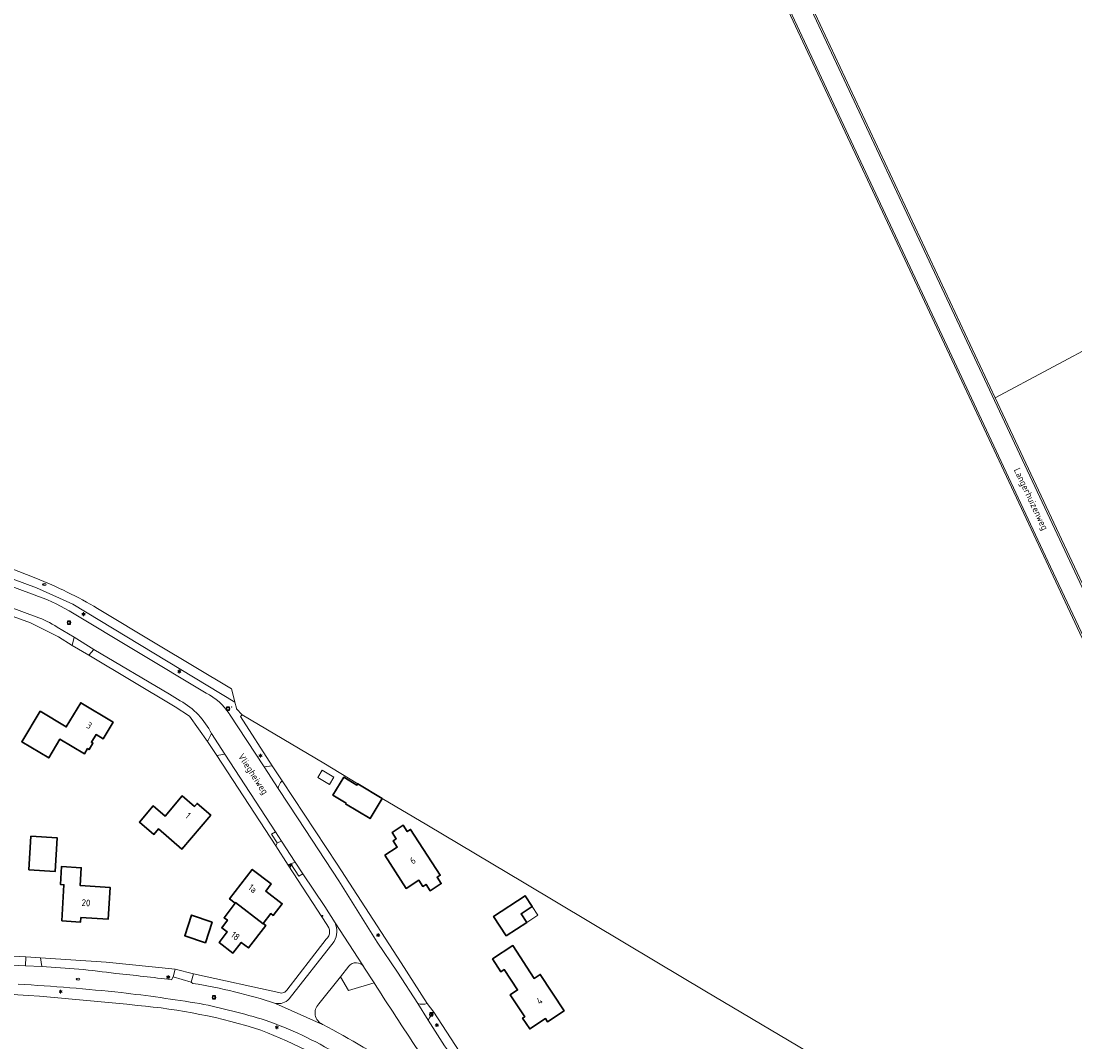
# Model space of a CAD drawing. Header units: metres. Extents: x 140853 to 145288, y 474558 to 480269.
# Tile 109 of 256: x 142331 to 142611, y 477622 to 477894. Entities that reach past the tile are written whole.
import ezdxf
from ezdxf.enums import TextEntityAlignment as Align

# ---------------------------------------------------------------- set-up
doc = ezdxf.new("R2010")
doc.units = ezdxf.units.M
doc.header["$MEASUREMENT"] = 0
for name, color, linetype, lineweight in [('B-WE-GR-BEPLANTING_CULTUUR_BOSPLANTSOEN-G', 90, 'GR-PLANTSOEN', 18), ('B-WE-GR-BEPLANTING_CULTUUR_HEESTERS-G', 90, 'Continuous', 18), ('B-WE-GR-BOS_LOOF-G', 40, 'Continuous', 13), ('B-WE-GR-GRAS-G', 60, 'Continuous', 13), ('B-WE-GR-GRAS_KRUIDENRIJK-G', 80, 'Continuous', 18), ('B-WE-GR-GROENVOORZIENING-G', 80, 'Continuous', 18), ('B-WE-GR-HEIDE-G', 200, 'Continuous', 13), ('B-WE-IE-TERREINAFSCHEIDING_KUNSTMATIG_HEKWERK-G', 20, 'IE-TERREINAFSCHEIDING-KUNSTMATIG', 18), ('B-WE-KL-ET_LS_OV_LICHTMAST-S', 190, 'Continuous', 18), ('B-WE-KL-GAS_PUT-S', 30, 'Continuous', 18), ('B-WE-KL-WATER_BRANDLEIDING_PUT-S', 150, 'Continuous', 18), ('B-WE-KL-WATER_PUT-S', 170, 'Continuous', 18), ('B-WE-OG-BEBOUWING-G', 7, 'Continuous', 35), ('B-WE-OG-BEBOUWING_BIJGEBOUW-G', 7, 'Continuous', 18), ('B-WE-OG-BEBOUWING_HUISNUMMER-T18', 10, 'Continuous', 18), ('B-WE-OG-BEBOUWING_LUIFEL-G', 7, 'Continuous', 18), ('B-WE-OG-BEBOUWING_STRAATNAAM-T18', 10, 'Continuous', 18), ('B-WE-OG-TERREIN_ERF-G', 7, 'Continuous', 18), ('B-WE-RI-GWA_RIOOLPUT-S', 30, 'Continuous', 18), ('B-WE-VH-VERHARDING_ASFALT-G', 252, 'Continuous', 18), ('B-WE-VH-VERHARDING_BETONSTRAATSTEEN-G', 252, 'Continuous', 18), ('B-WE-VH-VERHARDING_TEGEL-G', 252, 'Continuous', 18), ('X-XX-XX-ALGEMEEN-S', 7, 'Continuous', 18)]:
    doc.layers.add(name, color=color, linetype=linetype, lineweight=lineweight)
doc.styles.add('NLCS-ISO', font='txt')
doc.linetypes.add('GR-PLANTSOEN', pattern='A,0,[179,NLCS.shx,S=2,R=0,X=0,Y=0],-4', length=4)
doc.linetypes.add('IE-TERREINAFSCHEIDING-KUNSTMATIG', pattern='A,4,[82,NLCS.shx,S=0.75,R=90,X=0,Y=0],4,-2', length=10)

# ---------------------------------------------------------------- blocks, each defined once
blk = doc.blocks.new('SIE-WEG_AFVALBAK_TYPE_01')
for radius in [0.25, 0.156]:
    blk.add_circle((0, 0), radius)
blk = doc.blocks.new('B-SIE-WEG_LICHTMAST-SO')
at = {"ltscale": 0.1}
for p, q in [((-1.1, 0.6), (-2.2, 1.3)), ((0, 1.3), (0, 2.5)), ((1.1, 0.6), (2.2, 1.3)), ((-1.1, -0.6), (-2.2, -1.3)), ((0, -1.3), (0, -2.5)), ((1.1, -0.6), (2.2, -1.3))]:
    blk.add_line(p, q, dxfattribs=at)
at = {"flags": 128}
for points in [[(-1.2, 0.5), (1.2, 0.5)], [(-1.2, -0.5), (1.2, -0.5)]]:
    blk.add_lwpolyline(points, dxfattribs=at)
at = {"ltscale": 0.1}
blk.add_circle((0, 0), 1.27, dxfattribs=at)
at = {"style": 'NLCS-ISO'}
blk.add_attdef('TYPE', text='', height=1.8, dxfattribs=at).set_placement((0, 2.5), align=Align.BOTTOM_CENTER)
blk = doc.blocks.new('SKL-GAS_PUT-SO')
at = {"color": 0, "linetype": 'ByBlock', "lineweight": 18}
blk.add_ellipse((0, 0), major_axis=(2.5, 0), ratio=0.601255, dxfattribs=at)
at = {"color": 0, "linetype": 'ByBlock', "lineweight": 18, "style": 'NLCS-ISO'}
blk.add_text('gas', height=1.8, dxfattribs=at).set_placement((0.1, 0.3), align=Align.MIDDLE_CENTER)
blk = doc.blocks.new('SRI-PUT_INSPECTIE-SO')
at = {"lineweight": -3, "flags": 128}
blk.add_lwpolyline([(-2, -2), (2, -2), (2, 2), (-2, 2)], close=True, dxfattribs=at)
at = {"lineweight": -3, "ltscale": 1.5}
blk.add_circle((0, 0), 2, dxfattribs=at)
at = {"ltscale": 0.1, "style": 'NLCS-ISO'}
blk.add_text('I', height=2.5, dxfattribs=at).set_placement((0, 0), align=Align.MIDDLE_CENTER)
blk = doc.blocks.new('SKL-WATERLEIDINGPUT-SO')
at = {"color": 0, "linetype": 'ByBlock', "lineweight": 18}
blk.add_ellipse((0, 0), major_axis=(2.5, 0), ratio=0.54, dxfattribs=at)
at = {"color": 0, "linetype": 'ByBlock', "lineweight": 18, "style": 'NLCS-ISO'}
blk.add_text('wl', height=1.8, dxfattribs=at).set_placement((0, 0), align=Align.MIDDLE_CENTER)
blk = doc.blocks.new('SIE-WEG_STRAATPOT_BRANDKRAAN-SO')
blk.add_ellipse((0, 0), major_axis=(-0.729, 0), ratio=0.685994)
at = {"style": 'NLCS-ISO'}
blk.add_text('BR', height=0.4, dxfattribs=at).set_placement((-0.3, -0.2))

msp = doc.modelspace()

# ---------------------------------------------------------------- linework, layer by layer
at = {"layer": 'B-WE-GR-BEPLANTING_CULTUUR_BOSPLANTSOEN-G', "ltscale": 0.2, "flags": 128}
msp.add_lwpolyline([(142457.645, 477587.833), (142455.169, 477590.684), (142455.169, 477590.684, 0.0091178), (142421.153, 477612.154), (142421.153, 477612.154, 0.0372482), (142394.628, 477625.228), (142394.628, 477625.228, 0.0553428), (142361.778, 477631.768), (142361.778, 477631.768, 0.012629), (142315.371, 477635.578), (142315.371, 477635.578), (142281.634, 477500), (142279.284, 477490.779), (142165.754, 477495.82), (142156.942, 477500), (142108.438, 477523.01), (142075.722, 477558.537), (142073.495, 477556.762), (142066.713, 477551.359), (142018.961, 477577.562), (142023.158, 477589.855), (142023.402, 477598.721), (142023.402, 477598.721, -0.0460718), (142021.561, 477599.576), (142021.561, 477599.576, -0.0596284), (142019.46, 477601.163), (142019.46, 477601.163), (142000, 477618.565), (142000, 477616.85), (141995.411, 477621.272), (141983.845, 477629.332), (141977.439, 477632.139), (141953.008, 477639.554), (141949.674, 477635.844), (141951.991, 477630.309), (141952.406, 477630.483), (141953.565, 477627.716), (141958.77, 477615.709), (141958.77, 477615.709, 0.2085543), (141958.664, 477608.929), (141958.664, 477608.929, 0.1241913), (141961.146, 477605.613), (141961.146, 477605.613), (141969.063, 477599.836), (141951.634, 477575.073), (141936.138, 477586.041), (141916.046, 477600.262), (141932.157, 477623.024), (141935.096, 477621.059), (141935.096, 477621.059, 0.3237888), (141938.975, 477621.255), (141938.975, 477621.255), (141942.511, 477618.935), (141942.511, 477618.935, 0.3177164), (141949.436, 477622.947), (141949.436, 477622.947, 0.1434797), (141949.898, 477626.098), (141949.898, 477626.098), (141948.681, 477628.84), (141948.91, 477628.941), (141943.914, 477640.472), (141939.325, 477643.536), (141938.121, 477646.806), (141928.926, 477653.039), (141916.428, 477661.509), (141914.808, 477661.843), (141913.824, 477661.68), (141903.894, 477646.182), (141899.803, 477639.865), (141884.953, 477620.18), (141913.785, 477599.97), (141922.529, 477593.939), (141929.852, 477588.725), (141935.022, 477585.194), (141936.33, 477584.252), (141937.06, 477577.475), (141937.397, 477574.34), (141940.587, 477573.236), (141939.187, 477552.054), (141950.309, 477544.172), (141941.17, 477531.329), (141954.749, 477521.778), (141956.83, 477524.716), (141967.128, 477517.424), (141954.814, 477500), (141948.393, 477490.915), (141938.068, 477498.219), (141939.329, 477500), (141953.391, 477519.86), (141939.808, 477529.415), (141937.475, 477526.136), (141935.747, 477500), (141934.466, 477480.608), (141985.505, 477444.286), (141972.26, 477435.716), (142000, 477424.424), (142058.572, 477400.581), (142094.115, 477386.112), (142027.353, 477256.633), (142035.656, 477256.26), (142032.568, 477250), (142018.016, 477221.298), (142000, 477188.053), (141974.136, 477140.518), (141969.655, 477131.578), (141984.065, 477124.357), (141989.717, 477121.622), (142000, 477116.494), (142013.967, 477109.529), (142028.305, 477102.706), (142028.305, 477102.706, 0.0373765), (142043.001, 477096.517), (142043.001, 477096.517), (142053.846, 477093.041), (142072.117, 477089.129), (142081.089, 477087.783), (142121.748, 477082.443), (142124.881, 477082.281), (142133.744, 477081.821), (142133.744, 477081.821, 0.0079449), (142143.554, 477082.897), (142143.554, 477082.897), (142168.764, 477100.465), (142182.561, 477111.691), (142184.865, 477113.567), (142184.727, 477115.663), (142183.865, 477117.028), (142187.549, 477119.575), (142188.936, 477118.259), (142190.146, 477117.894), (142208.711, 477133.371), (142227.22, 477149.26), (142239.208, 477160.702), (142260.732, 477183.74), (142284.309, 477210.455), (142317.324, 477250), (142332.981, 477268.769), (142336.756, 477273.294), (142336.756, 477273.294, -0.062157), (142336.676, 477272.33), (142336.676, 477272.33), (142341.49, 477278.028), (142342.686, 477280.543), (142251.877, 477319.265), (142309.443, 477403.031), (142318.006, 477416.668), (142327.573, 477436.243), (142331.856, 477449.779), (142332.239, 477455.13), (142330.361, 477479.334), (142330.361, 477479.334, -0.4287248), (142339.934, 477488.316), (142339.934, 477488.316), (142370.927, 477489.666), (142370.927, 477489.666, 0.0998383), (142392.33, 477494.691), (142392.33, 477494.691), (142401.737, 477500), (142405.352, 477502.04), (142420.162, 477513.273), (142432.622, 477524.815), (142438.259, 477531.842), (142442.289, 477538.419), (142444.501, 477544.315), (142455.254, 477578.556), (142457.645, 477587.833)], format="xyb", close=True, dxfattribs=at)
at = {"layer": 'B-WE-GR-BEPLANTING_CULTUUR_HEESTERS-G', "ltscale": 0.2, "flags": 128}
msp.add_lwpolyline([(142415.755, 477639.415), (142417.947, 477635.753), (142424.741, 477637.773), (142422.036, 477641.996), (142422.012, 477642.033), (142422.012, 477642.033, 0.50941), (142417.972, 477642.205), (142417.972, 477642.205), (142415.755, 477639.415)], format="xyb", close=True, dxfattribs=at)
at = {"layer": 'B-WE-GR-BOS_LOOF-G', "ltscale": 0.2, "flags": 128}
msp.add_lwpolyline([(142661.432, 477831.634), (142590.022, 477793.479), (142610.393, 477750), (142646.982, 477672.298), (142647.667, 477670.843), (142648.085, 477669.88), (142649.617, 477670.557), (142652.939, 477672.098), (142661.031, 477668.635), (142683.621, 477696.733), (142703.886, 477721.544), (142712.981, 477732.516), (142728.864, 477750), (142733.282, 477754.863), (142739.019, 477760.75), (142742.747, 477764.423), (142743.089, 477764.76), (142753.838, 477775.351), (142770.135, 477791.509), (142772.341, 477793.837), (142718.6, 477863.599), (142666.338, 477834.441), (142661.432, 477831.634)], close=True, dxfattribs=at)
at = {"layer": 'B-WE-GR-GRAS-G', "ltscale": 0.2, "flags": 128}
msp.add_lwpolyline([(142615.389, 478096.141), (142609.75, 478102.41), (142583.494, 478082.989), (142572.31, 478074.746), (142556.683, 478063.029), (142537.157, 478048.73), (142528.921, 478042.825), (142525.031, 478040.414), (142522.253, 478039.022), (142500, 478029.074), (142488.549, 478023.955), (142490.802, 478013.696), (142487.365, 478012.122), (142487.839, 478011.108), (142487.541, 478010.967), (142488.219, 478009.544), (142492.748, 478000), (142500, 477984.593), (142501.24, 477981.959), (142501.756, 477981.944), (142512.81, 477958.278), (142590.022, 477793.479), (142590.022, 477793.479), (142661.432, 477831.634)], dxfattribs=at)
at = {"layer": 'B-WE-GR-GRAS_KRUIDENRIJK-G', "ltscale": 0.2, "flags": 128}
for points in [[(142641.291, 477669.717), (142641.782, 477669.948), (142604.062, 477750), (142500, 477972.373), (142495.86, 477981.114), (142495.406, 477980.891), (142500, 477971.169), (142507.172, 477955.992), (142603.565, 477750), (142611.835, 477732.401), (142641.291, 477669.717)], [(142609.896, 477750), (142646.431, 477672.039), (142646.982, 477672.298), (142610.393, 477750), (142590.022, 477793.479), (142512.81, 477958.278), (142501.756, 477981.944), (142501.24, 477981.959), (142512.403, 477958.087), (142609.896, 477750)], [(142385.038, 477698.634), (142382.854, 477698.278), (142398.557, 477674.22), (142398.965, 477675.021), (142397.466, 477677.392), (142398.483, 477678.028), (142385.038, 477698.634)], [(142326.418, 477642.604), (142331.975, 477642.3), (142332.084, 477644.711), (142325.776, 477645.083), (142326.418, 477642.604)]]:
    msp.add_lwpolyline(points, close=True, dxfattribs=at)
for points in [[(142344.414, 477727.621), (142344.895, 477729.804), (142340.406, 477732.496), (142340.406, 477732.496, 0.0578853), (142334.816, 477735.206), (142334.816, 477735.206), (142316.337, 477742.021), (142314.938, 477740.263), (142333.318, 477733.619), (142340.743, 477729.876), (142344.414, 477727.621)], [(142380.424, 477701.997), (142381.45, 477704.139), (142381.45, 477704.139, 0.1538934), (142373.154, 477712.855), (142373.154, 477712.855), (142370.269, 477714.637), (142350.142, 477726.56), (142348.775, 477724.969), (142371.786, 477711.245), (142375.561, 477708.746), (142380.424, 477701.997)], [(142399.184, 477689.519), (142404.562, 477681.414), (142415.325, 477664.922), (142425.547, 477648.645), (142430.985, 477640.663), (142436.408, 477632.275), (142436.408, 477632.275, 0.1623378), (142438.872, 477632.287), (142438.872, 477632.287), (142431.895, 477643.152), (142414.904, 477669.417), (142400.272, 477691.517), (142400.272, 477691.517, 0.199046), (142399.184, 477689.519)], [(142376.027, 477637.945), (142376.521, 477637.625), (142376.521, 477637.625, -0.0397859), (142398.464, 477632.324), (142398.464, 477632.324, 0.2656846), (142402.146, 477633.518), (142402.146, 477633.518), (142414.101, 477648.825), (142414.101, 477648.825, 0.2369843), (142414.361, 477653.779), (142414.361, 477653.779), (142411.618, 477658.108), (142405.726, 477666.828), (142404.731, 477666.156), (142402.613, 477669.442), (142401.896, 477669.156), (142412.114, 477653.339), (142412.114, 477653.339, -0.4279589), (142412.003, 477649.397), (142412.003, 477649.397), (142408.065, 477644.383), (142401.527, 477635.844), (142401.527, 477635.844, -0.1705557), (142400.206, 477635.079), (142400.206, 477635.079), (142376.644, 477640.202), (142376.027, 477637.945)], [(142370.805, 477638.631), (142371.296, 477639.419), (142371.753, 477641.414), (142353.422, 477643.312), (142335.966, 477644.464), (142336.316, 477642.115), (142336.316, 477642.115, -0.0222397), (142356.008, 477640.289), (142356.008, 477640.289, -0.0048728), (142370.805, 477638.631)], [(142424.741, 477637.773), (142417.947, 477635.753), (142415.755, 477639.415), (142410, 477632.17), (142410, 477632.17, 0.5190956), (142410.983, 477626.743), (142410.983, 477626.743), (142411.076, 477626.701), (142411.076, 477626.701, -0.0193654), (142432.369, 477614.287), (142432.369, 477614.287, 0.3684422), (142436.43, 477615.585), (142436.43, 477615.585, 0.2916563), (142436.33, 477619.96), (142436.33, 477619.96, -0.0028585), (142424.741, 477637.773)], [(142455.048, 477603.636, 0.0984244), (142465.692, 477592.436), (142465.692, 477592.436), (142480.054, 477582.232), (142489.937, 477575.016), (142489.937, 477575.016, 0.1173628), (142492.987, 477576.312), (142492.987, 477576.312), (142490.032, 477578.186), (142470.599, 477591.611), (142465.265, 477595.527), (142465.265, 477595.527, -0.0817046), (142456.299, 477605.886), (142456.299, 477605.886), (142451.967, 477612.494), (142440.664, 477629.989), (142440.664, 477629.989, 0.0671097), (142439.121, 477627.894), (142439.121, 477627.894), (142443.51, 477621.059), (142443.51, 477621.059, -0.0023891), (142455.048, 477603.636)]]:
    msp.add_lwpolyline(points, format="xyb", close=True, dxfattribs=at)
for points in [[(142415.008, 477618.783, 0.0535572), (142395.734, 477627.847), (142395.734, 477627.847, 0.026365), (142378.359, 477632.271), (142378.359, 477632.271, 0.0096914), (142357.406, 477635.216), (142357.406, 477635.216, 0.0108198), (142330.05, 477637.448)], [(142315.371, 477635.578, -0.012629), (142361.778, 477631.768), (142361.778, 477631.768, -0.0553428), (142394.628, 477625.228), (142394.628, 477625.228, -0.0372482), (142421.153, 477612.154)]]:
    msp.add_lwpolyline(points, format="xyb", dxfattribs=at)
at = {"layer": 'B-WE-GR-GROENVOORZIENING-G', "ltscale": 0.2, "flags": 128}
msp.add_lwpolyline([(142395.467, 477695.282), (142397.596, 477695.567), (142389.221, 477708.648), (142389.657, 477709.117), (142388.117, 477710.754), (142388.077, 477710.917), (142387.686, 477712.508), (142344.575, 477738.546), (142334.929, 477742.953), (142181.994, 477799.754), (142180.877, 477798.037), (142182.684, 477797.364), (142247.552, 477773.278), (142310.139, 477750), (142334.236, 477741.077), (142334.236, 477741.077, -0.0543546), (142343.547, 477736.831), (142343.547, 477736.831), (142380.061, 477714.913), (142380.061, 477714.913, -0.1320939), (142386.146, 477709.453), (142386.146, 477709.453), (142386.26, 477709.275), (142395.467, 477695.282)], format="xyb", close=True, dxfattribs=at)
msp.add_lwpolyline([(142181.994, 477799.754), (142334.929, 477742.953), (142344.575, 477738.546), (142387.686, 477712.508), (142387.664, 477712.597), (142386.808, 477716.076), (142366.893, 477727.968), (142351.148, 477737.46), (142351.148, 477737.46, 0.0368288), (142334.719, 477745.521), (142334.719, 477745.521), (142323.082, 477750)], format="xyb", dxfattribs=at)
for points in [[(142400.106, 477675.518), (142398.483, 477678.028), (142397.466, 477677.392), (142398.965, 477675.021), (142400.106, 477675.518)], [(142403.744, 477669.893), (142402.613, 477669.442), (142404.731, 477666.156), (142405.726, 477666.828), (142403.744, 477669.893)]]:
    msp.add_lwpolyline(points, close=True, dxfattribs=at)
at = {"layer": 'B-WE-GR-HEIDE-G', "ltscale": 0.2, "flags": 128}
msp.add_lwpolyline([(142611.835, 477732.401), (142603.565, 477750), (142507.172, 477955.992)], dxfattribs=at)
msp.add_lwpolyline([(142323.082, 477750), (142334.719, 477745.521), (142334.719, 477745.521, -0.0368288), (142351.148, 477737.46), (142351.148, 477737.46), (142366.893, 477727.968), (142386.808, 477716.076), (142387.664, 477712.597), (142387.686, 477712.508), (142388.077, 477710.917), (142388.117, 477710.754), (142389.657, 477709.117), (142411.396, 477696.252), (142420.382, 477690.79), (142420.382, 477690.79), (142426.873, 477686.878), (142438.793, 477679.871), (142464.71, 477664.369), (142500, 477643.33), (142512.788, 477635.706), (142537.588, 477620.97)], format="xyb", dxfattribs=at)
at = {"layer": 'B-WE-IE-TERREINAFSCHEIDING_KUNSTMATIG_HEKWERK-G', "ltscale": 0.2, "flags": 128}
for points in [[(142334.719, 477745.521), (142323.082, 477750)], [(142387.664, 477712.597), (142386.808, 477716.076), (142366.893, 477727.968), (142351.148, 477737.46)], [(142380.424, 477701.997), (142375.561, 477708.746), (142371.786, 477711.245), (142348.775, 477724.969)], [(142387.686, 477712.508), (142387.664, 477712.597)], [(142388.077, 477710.917), (142387.686, 477712.508)], [(142389.657, 477709.117), (142388.117, 477710.754), (142388.077, 477710.917)], [(142397.596, 477695.567), (142389.221, 477708.648), (142389.657, 477709.117)], [(142389.657, 477709.117), (142411.396, 477696.252), (142420.382, 477690.79)], [(142438.872, 477632.287), (142431.895, 477643.152), (142414.904, 477669.417), (142400.272, 477691.517)], [(142426.873, 477686.878), (142438.793, 477679.871), (142464.71, 477664.369), (142500, 477643.33)], [(142412.114, 477653.339), (142401.896, 477669.156)], [(142401.527, 477635.844), (142408.065, 477644.383), (142412.003, 477649.397)], [(142500, 477643.33), (142512.788, 477635.706)], [(142376.644, 477640.202), (142400.206, 477635.079)], [(142512.788, 477635.706), (142537.588, 477620.97), (142593.548, 477587.784)], [(142456.299, 477605.886), (142451.967, 477612.494), (142440.664, 477629.989)]]:
    msp.add_lwpolyline(points, dxfattribs=at)
for points in [[(142351.148, 477737.46, 0.0368288), (142334.719, 477745.521)], [(142412.003, 477649.397, 0.4279589), (142412.114, 477653.339)], [(142400.206, 477635.079, 0.1705557), (142401.527, 477635.844)]]:
    msp.add_lwpolyline(points, format="xyb", dxfattribs=at)
at = {"layer": 'B-WE-OG-BEBOUWING-G', "ltscale": 0.2, "flags": 128}
for points in [[(142335.844, 477710.105), (142330.955, 477701.959), (142338.132, 477697.652), (142341.111, 477702.616), (142347.628, 477698.705), (142348.484, 477700.126), (142348.861, 477699.899), (142349.893, 477701.612), (142349.516, 477701.839), (142350.749, 477703.886), (142352.613, 477702.755), (142355.28, 477707.151), (142346.65, 477712.331), (142342.806, 477705.926), (142335.844, 477710.105)], [(142417.161, 477685.446), (142423.652, 477681.534), (142426.873, 477686.878), (142420.382, 477690.79), (142420.154, 477690.411), (142416.645, 477692.526), (142413.757, 477687.734), (142417.265, 477685.619), (142417.161, 477685.446)], [(142381.274, 477682.438), (142377.618, 477685.564), (142376.929, 477684.758), (142373.676, 477687.539), (142369.095, 477682.181), (142365.956, 477684.864), (142362.291, 477680.577), (142366.078, 477677.313), (142367.313, 477678.757), (142373.561, 477673.416), (142381.274, 477682.438)], [(142427.557, 477671.732), (142433.285, 477662.933), (142436.637, 477665.116), (142437.728, 477663.439), (142438.567, 477663.985), (142439.658, 477662.309), (142442.599, 477664.224), (142441.508, 477665.9), (142442.346, 477666.445), (142434.419, 477678.624), (142433.57, 477678.068), (142432.475, 477679.742), (142429.546, 477677.825), (142430.646, 477676.143), (142429.81, 477675.596), (142430.905, 477673.922), (142427.557, 477671.732)], [(142332.827, 477667.849), (142339.814, 477667.419), (142340.368, 477676.401), (142333.381, 477676.832), (142332.827, 477667.849)], [(142341.599, 477654.262), (142346.64, 477653.953), (142346.714, 477655.171), (142353.951, 477654.728), (142354.468, 477663.182), (142346.513, 477663.669), (142346.806, 477668.44), (142341.555, 477668.762), (142341.243, 477663.992), (142342.19, 477663.914), (142341.599, 477654.262)], [(142395.232, 477653.577), (142397.269, 477656.237), (142397.912, 477655.745), (142400.289, 477658.849), (142395.892, 477662.236), (142397.336, 477664.142), (142392.318, 477667.992), (142386.279, 477660.121), (142387.762, 477658.995), (142387.89, 477659.16), (142395.167, 477653.494), (142395.232, 477653.577)], [(142459.922, 477650.297), (142465.372, 477653.88), (142463.856, 477656.186), (142466.781, 477658.109), (142464.891, 477660.983), (142456.517, 477655.478), (142459.922, 477650.297)], [(142387.762, 477658.995), (142384.817, 477655.115), (142385.708, 477654.439), (142384.197, 477652.448), (142385.653, 477651.343), (142383.528, 477648.545), (142387.157, 477645.707), (142389.376, 477648.544), (142391.281, 477647.085), (142395.875, 477653.085), (142395.232, 477653.577), (142395.167, 477653.494), (142387.89, 477659.16), (142387.762, 477658.995)], [(142381.673, 477653.975), (142376.161, 477655.813), (142374.336, 477650.307), (142379.838, 477648.473), (142381.673, 477653.975)], [(142456.246, 477644.146), (142458.477, 477640.753), (142459.313, 477641.302), (142462.912, 477635.908), (142460.965, 477634.628), (142464.82, 477628.765), (142464.251, 477628.391), (142466.164, 477625.519), (142470.317, 477628.285), (142470.877, 477627.444), (142475.288, 477630.382), (142468.943, 477640.034), (142467.355, 477638.99), (142461.636, 477647.69), (142456.246, 477644.146)]]:
    msp.add_lwpolyline(points, close=True, dxfattribs=at)
at = {"layer": 'B-WE-OG-BEBOUWING_BIJGEBOUW-G', "ltscale": 0.2, "flags": 128}
msp.add_lwpolyline([(142410.867, 477694.412), (142409.717, 477692.465), (142412.824, 477690.629), (142413.974, 477692.576), (142410.867, 477694.412)], close=True, dxfattribs=at)
at = {"layer": 'B-WE-OG-BEBOUWING_LUIFEL-G', "ltscale": 0.2, "flags": 128}
msp.add_lwpolyline([(142466.781, 477658.109), (142463.856, 477656.186), (142465.372, 477653.88), (142468.297, 477655.802), (142466.781, 477658.109)], close=True, dxfattribs=at)
at = {"layer": 'B-WE-OG-TERREIN_ERF-G', "ltscale": 0.2, "flags": 128}
msp.add_lwpolyline([(142325.776, 477645.083), (142332.084, 477644.711), (142335.966, 477644.464), (142353.422, 477643.312), (142371.753, 477641.414), (142376.644, 477640.202), (142400.206, 477635.079), (142400.206, 477635.079, 0.1705557), (142401.527, 477635.844), (142401.527, 477635.844), (142408.065, 477644.383), (142412.003, 477649.397), (142412.003, 477649.397, 0.4279589), (142412.114, 477653.339), (142412.114, 477653.339), (142401.896, 477669.156), (142398.557, 477674.22), (142382.854, 477698.278), (142380.424, 477701.997), (142375.561, 477708.746), (142371.786, 477711.245), (142348.775, 477724.969), (142344.414, 477727.621), (142340.743, 477729.876), (142333.318, 477733.619), (142314.938, 477740.263)], format="xyb", dxfattribs=at)
for points in [[(142335.844, 477710.105), (142342.806, 477705.926), (142346.65, 477712.331), (142355.28, 477707.151), (142352.613, 477702.755), (142350.749, 477703.886), (142349.516, 477701.839), (142349.893, 477701.612), (142348.861, 477699.899), (142348.484, 477700.126), (142347.628, 477698.705), (142341.111, 477702.616), (142338.132, 477697.652), (142330.955, 477701.959), (142335.844, 477710.105)], [(142381.274, 477682.438), (142373.561, 477673.416), (142367.313, 477678.757), (142366.078, 477677.313), (142362.291, 477680.577), (142365.956, 477684.864), (142369.095, 477682.181), (142373.676, 477687.539), (142376.929, 477684.758), (142377.618, 477685.564), (142381.274, 477682.438)], [(142427.557, 477671.732), (142430.905, 477673.922), (142429.81, 477675.596), (142430.646, 477676.143), (142429.546, 477677.825), (142432.475, 477679.742), (142433.57, 477678.068), (142434.419, 477678.624), (142442.346, 477666.445), (142441.508, 477665.9), (142442.599, 477664.224), (142439.658, 477662.309), (142438.567, 477663.985), (142437.728, 477663.439), (142436.637, 477665.116), (142433.285, 477662.933), (142427.557, 477671.732)], [(142332.827, 477667.849), (142333.381, 477676.832), (142340.368, 477676.401), (142339.814, 477667.419), (142332.827, 477667.849)], [(142341.599, 477654.262), (142342.19, 477663.914), (142341.243, 477663.992), (142341.555, 477668.762), (142346.806, 477668.44), (142346.513, 477663.669), (142354.468, 477663.182), (142353.951, 477654.728), (142346.714, 477655.171), (142346.64, 477653.953), (142341.599, 477654.262)], [(142395.232, 477653.577), (142395.875, 477653.085), (142391.281, 477647.085), (142389.376, 477648.544), (142387.157, 477645.707), (142383.528, 477648.545), (142385.653, 477651.343), (142384.197, 477652.448), (142385.708, 477654.439), (142384.817, 477655.115), (142387.762, 477658.995), (142386.279, 477660.121), (142392.318, 477667.992), (142397.336, 477664.142), (142395.892, 477662.236), (142400.289, 477658.849), (142397.912, 477655.745), (142397.269, 477656.237), (142395.232, 477653.577)], [(142465.372, 477653.88), (142459.922, 477650.297), (142456.517, 477655.478), (142464.891, 477660.983), (142466.781, 477658.109), (142463.856, 477656.186), (142465.372, 477653.88)], [(142381.673, 477653.975), (142379.838, 477648.473), (142374.336, 477650.307), (142376.161, 477655.813), (142381.673, 477653.975)], [(142456.246, 477644.146), (142461.636, 477647.69), (142467.355, 477638.99), (142468.943, 477640.034), (142475.288, 477630.382), (142470.877, 477627.444), (142470.317, 477628.285), (142466.164, 477625.519), (142464.251, 477628.391), (142464.82, 477628.765), (142460.965, 477634.628), (142462.912, 477635.908), (142459.313, 477641.302), (142458.477, 477640.753), (142456.246, 477644.146)]]:
    msp.add_lwpolyline(points, close=True, dxfattribs=at)
msp.add_lwpolyline([(142537.588, 477620.97), (142512.788, 477635.706), (142500, 477643.33), (142464.71, 477664.369), (142438.793, 477679.871), (142426.873, 477686.878), (142426.873, 477686.878), (142423.652, 477681.534), (142417.161, 477685.446), (142417.265, 477685.619), (142413.757, 477687.734), (142416.645, 477692.526), (142420.154, 477690.411), (142420.382, 477690.79), (142411.396, 477696.252), (142389.657, 477709.117), (142389.221, 477708.648), (142397.596, 477695.567), (142400.272, 477691.517), (142414.904, 477669.417), (142431.895, 477643.152), (142438.872, 477632.287), (142440.664, 477629.989), (142451.967, 477612.494)], dxfattribs=at)
at = {"layer": 'B-WE-VH-VERHARDING_ASFALT-G', "ltscale": 0.2, "flags": 128}
msp.add_lwpolyline([(142500, 477972.373), (142604.062, 477750), (142641.782, 477669.948), (142646.431, 477672.039), (142609.896, 477750), (142512.403, 477958.087), (142501.24, 477981.959), (142500, 477984.593), (142492.748, 478000), (142488.219, 478009.544), (142483.464, 478007.303), (142486.914, 478000), (142495.86, 477981.114), (142500, 477972.373)], close=True, dxfattribs=at)
for points in [[(142443.51, 477621.059), (142439.121, 477627.894), (142436.408, 477632.275), (142430.985, 477640.663), (142425.547, 477648.645), (142415.325, 477664.922), (142404.562, 477681.414), (142399.184, 477689.519), (142395.467, 477695.282), (142386.26, 477709.275), (142386.146, 477709.453), (142386.146, 477709.453, 0.1320939), (142380.061, 477714.913), (142380.061, 477714.913), (142343.547, 477736.831), (142343.547, 477736.831, 0.0543546), (142334.236, 477741.077), (142334.236, 477741.077), (142310.139, 477750)], [(142316.337, 477742.021), (142334.816, 477735.206), (142334.816, 477735.206, -0.0578853), (142340.406, 477732.496), (142340.406, 477732.496), (142344.895, 477729.804), (142350.142, 477726.56), (142370.269, 477714.637), (142373.154, 477712.855), (142373.154, 477712.855, -0.1538934), (142381.45, 477704.139), (142381.45, 477704.139), (142385.038, 477698.634), (142398.483, 477678.028), (142400.106, 477675.518), (142403.744, 477669.893), (142405.726, 477666.828), (142411.618, 477658.108), (142414.361, 477653.779), (142421.625, 477642.628), (142422.012, 477642.033), (142422.036, 477641.996), (142424.741, 477637.773), (142424.741, 477637.773, 0.0028585), (142436.33, 477619.96)], [(142432.369, 477614.287, 0.0193654), (142411.076, 477626.701), (142411.076, 477626.701), (142410.983, 477626.743), (142398.464, 477632.324), (142398.464, 477632.324, 0.0397859), (142376.521, 477637.625), (142376.521, 477637.625), (142376.027, 477637.945), (142371.296, 477639.419), (142370.805, 477638.631), (142370.805, 477638.631, 0.0048728), (142356.008, 477640.289), (142356.008, 477640.289, 0.0222397), (142336.316, 477642.115), (142336.316, 477642.115), (142331.975, 477642.3), (142326.418, 477642.604)], [(142330.05, 477637.448, -0.0108198), (142357.406, 477635.216), (142357.406, 477635.216, -0.0096914), (142378.359, 477632.271), (142378.359, 477632.271, -0.026365), (142395.734, 477627.847), (142395.734, 477627.847, -0.0535572), (142415.008, 477618.783)]]:
    msp.add_lwpolyline(points, format="xyb", dxfattribs=at)
msp.add_lwpolyline([(142421.625, 477642.628), (142414.361, 477653.779), (142414.361, 477653.779, -0.2369843), (142414.101, 477648.825), (142414.101, 477648.825), (142402.146, 477633.518), (142402.146, 477633.518, -0.2656846), (142398.464, 477632.324), (142398.464, 477632.324), (142410.983, 477626.743), (142410.983, 477626.743, -0.5190956), (142410, 477632.17), (142410, 477632.17), (142415.755, 477639.415), (142417.972, 477642.205), (142417.972, 477642.205, -0.50941), (142422.012, 477642.033), (142422.012, 477642.033), (142421.625, 477642.628)], format="xyb", close=True, dxfattribs=at)
at = {"layer": 'B-WE-VH-VERHARDING_BETONSTRAATSTEEN-G', "ltscale": 0.2, "flags": 128}
for points in [[(142335.966, 477644.464), (142332.084, 477644.711), (142331.975, 477642.3), (142336.316, 477642.115), (142335.966, 477644.464)], [(142371.753, 477641.414), (142371.296, 477639.419), (142376.027, 477637.945), (142376.644, 477640.202), (142371.753, 477641.414)]]:
    msp.add_lwpolyline(points, close=True, dxfattribs=at)
at = {"layer": 'B-WE-VH-VERHARDING_TEGEL-G', "ltscale": 0.2, "flags": 128}
for points in [[(142344.895, 477729.804), (142344.414, 477727.621), (142348.775, 477724.969), (142350.142, 477726.56), (142344.895, 477729.804)], [(142382.854, 477698.278), (142385.038, 477698.634), (142381.45, 477704.139), (142380.424, 477701.997), (142382.854, 477698.278)], [(142402.613, 477669.442), (142403.744, 477669.893), (142400.106, 477675.518), (142398.965, 477675.021), (142398.557, 477674.22), (142401.896, 477669.156), (142402.613, 477669.442)]]:
    msp.add_lwpolyline(points, close=True, dxfattribs=at)
for points in [[(142400.272, 477691.517), (142397.596, 477695.567), (142395.467, 477695.282), (142399.184, 477689.519), (142399.184, 477689.519, -0.199046), (142400.272, 477691.517)], [(142436.408, 477632.275), (142439.121, 477627.894), (142439.121, 477627.894, -0.0671097), (142440.664, 477629.989), (142440.664, 477629.989), (142438.872, 477632.287), (142438.872, 477632.287, -0.1623378), (142436.408, 477632.275)]]:
    msp.add_lwpolyline(points, format="xyb", close=True, dxfattribs=at)

# ---------------------------------------------------------------- block references
at = {"layer": 'B-WE-KL-ET_LS_OV_LICHTMAST-S', "xscale": 0.2, "yscale": 0.2, "zscale": 0.2}
for p in [(142347.411, 477735.914), (142372.896, 477720.657), (142394.512, 477698.259), (142402.476, 477669.076), (142425.797, 477650.497), (142369.963, 477639.313), (142341.318, 477635.447), (142398.824, 477625.944), (142441.464, 477626.561)]:
    msp.add_blockref('B-SIE-WEG_LICHTMAST-SO', p, dxfattribs=at)
at = {"layer": 'B-WE-KL-GAS_PUT-S', "xscale": 0.2, "yscale": 0.2, "zscale": 0.2}
msp.add_blockref('SKL-GAS_PUT-SO', (142337.002, 477743.812), dxfattribs=at)
at = {"layer": 'B-WE-KL-WATER_BRANDLEIDING_PUT-S', "xscale": 0.2, "yscale": 0.2, "zscale": 0.2}
msp.add_blockref('SIE-WEG_STRAATPOT_BRANDKRAAN-SO', (142410.985, 477655.643), dxfattribs=at)
at = {"layer": 'B-WE-KL-WATER_PUT-S', "xscale": 0.2, "yscale": 0.2, "zscale": 0.2}
msp.add_blockref('SKL-WATERLEIDINGPUT-SO', (142345.961, 477638.74), dxfattribs=at)
at = {"layer": 'B-WE-RI-GWA_RIOOLPUT-S', "xscale": 0.2, "yscale": 0.2, "zscale": 0.2}
for p in [(142343.574, 477733.668), (142385.849, 477710.755), (142382.165, 477633.93), (142439.921, 477629.375)]:
    msp.add_blockref('SRI-PUT_INSPECTIE-SO', p, dxfattribs=at)
at = {"layer": 'X-XX-XX-ALGEMEEN-S', "xscale": 0.2, "yscale": 0.2, "zscale": 0.2}
msp.add_blockref('SIE-WEG_AFVALBAK_TYPE_01', (142386.831, 477711.187), dxfattribs=at)

# ---------------------------------------------------------------- texts
at = {"layer": 'B-WE-OG-BEBOUWING_HUISNUMMER-T18', "style": 'NLCS-ISO'}
for s, rotation, p in [('3', 329, (142348.907, 477706.311)), ('1', 319.5, (142375.22, 477682.351)), ('6', 33.1, (142435.03, 477670.352)), ('1a', 322.5, (142392.393, 477662.893)), ('20', 356.5, (142348.056, 477659.096)), ('18', 322, (142387.807, 477650.277)), ('4', 33.3, (142468.773, 477633.011))]:
    msp.add_text(s, height=1.8, rotation=rotation, dxfattribs=at).set_placement(p, align=Align.MIDDLE_CENTER)
at = {"layer": 'B-WE-OG-BEBOUWING_STRAATNAAM-T18', "style": 'NLCS-ISO'}
for s, rotation, p in [('Langerhuizenweg', 295.3, (142599.586, 477766.574)), ('Vliegheiweg', 303.1, (142392.577, 477693.396))]:
    msp.add_text(s, height=1.8, rotation=rotation, dxfattribs=at).set_placement(p, align=Align.MIDDLE_CENTER)

doc.saveas('drawing.dxf')
